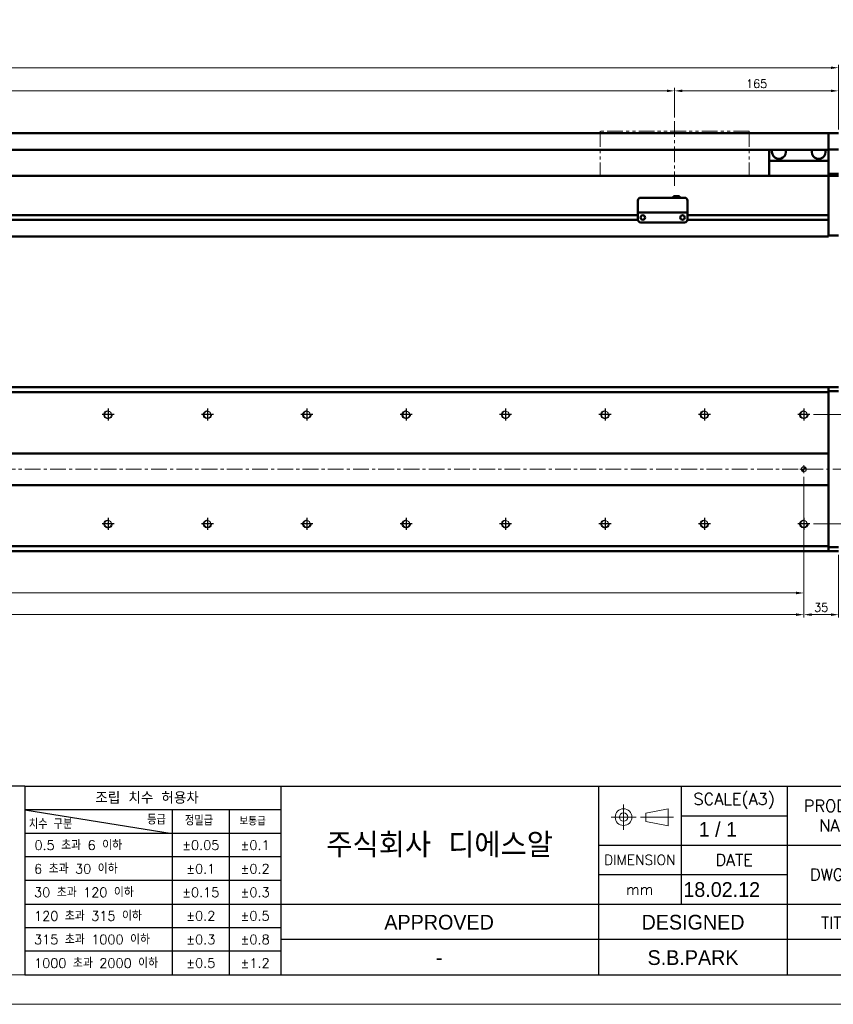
# Model space of a CAD drawing. Header units: millimetres. Extents: x 46891 to 51038, y 6223 to 10291.
# Tile 6 of 8: x 49803 to 50622, y 8529 to 9520. Entities that reach past the tile are written whole.
import ezdxf
from ezdxf.enums import TextEntityAlignment as Align

# ---------------------------------------------------------------- set-up
doc = ezdxf.new("R2010")
doc.units = ezdxf.units.MM
doc.header["$LTSCALE"] = 0.5
doc.linetypes.add('CENTER', pattern=[50.8, 31.75, -6.35, 6.35, -6.35])
doc.linetypes.add('PHANTOM', pattern=[63.5, 31.75, -6.35, 6.35, -6.35, 6.35, -6.35])
doc.layers.get('0').update_dxf_attribs({"lineweight": 20})
doc.layers.add('1', color=1, linetype='CENTER', lineweight=13)
doc.layers.add('외형선(ISO)', color=7, linetype='Continuous', lineweight=50)
for name, color, linetype in [('3', 3, 'Continuous'), ('C', 1, 'CENTER'), ('DIM', 4, 'Continuous')]:
    doc.layers.add(name, color=color, linetype=linetype)
doc.styles.add('ACISOGDT', font='amgdt.shx')
doc.styles.add('DSR TEXT', font='romans.shx', dxfattribs={"bigfont": 'whgtxt.shx'})
doc.styles.get("Standard").update_dxf_attribs({"font": 'romans.shx', "bigfont": 'whgtxt.shx'})
doc.dimstyles.new('DSR', dxfattribs={"dimscale": 2, "dimtxt": 3, "dimasz": 3, "dimexe": 0.5, "dimexo": 0.5, "dimgap": 0.5, "dimtad": 1, "dimdsep": 46, "dimtxsty": 'Standard', "dimcen": 2.5, "dimclrd": 4, "dimclre": 4, "dimclrt": 2, "dimadec": 0, "dimazin": 2, "dimtfac": 1, "dimtmove": 0, "dimatfit": 3, "dimfxl": 0, "dimlwd": -1, "dimlwe": -1, "dimarcsym": 0})

# ---------------------------------------------------------------- blocks, each defined once
blk = doc.blocks.new('A$C13F00394')
for p, q in [((109.11, 28.14), (105.34, 27.43)), ((105.34, 27.43), (105.34, 26.01)), ((109.11, 25.3), (109.11, 28.14)), ((105.34, 26.01), (109.11, 25.3))]:
    blk.add_line(p, q)
for radius in [1.42, 0.71]:
    blk.add_circle((101.56, 26.76), radius)
at = {"layer": '1'}
for p, q in [((101.56, 28.89), (101.56, 24.63)), ((103.69, 26.76), (99.44, 26.76)), ((104.41, 26.76), (110.04, 26.76))]:
    blk.add_line(p, q, dxfattribs=at)
at = {"layer": '3'}
for p, q in [((0, 32), (-207.68, 32)), ((0, 32), (202.32, 32)), ((0, 32), (0, 0)), ((43.43, 32), (43.43, 0)), ((97.32, 32), (97.32, 12)), ((111.32, 32), (111.32, 12)), ((129.32, 32), (129.32, 0)), ((0, 28), (25, 24)), ((43.43, 28), (0, 28)), ((25, 28), (25, 0)), ((34.7, 28), (34.7, 0)), ((111.32, 27), (129.32, 27)), ((43.43, 24), (0, 24)), ((97.32, 22), (202.32, 22)), ((43.43, 20), (0, 20)), ((97.32, 17), (129.32, 17)), ((43.43, 16), (0, 16)), ((0, 12), (129.32, 12)), ((97.32, 12), (97.32, 0)), ((129.32, 12), (202.32, 12)), ((43.43, 8), (0, 8)), ((97.32, 6), (43.43, 6)), ((129.32, 6), (97.32, 6)), ((202.32, 6), (129.32, 6)), ((43.43, 4), (0, 4)), ((0, 0), (202.32, 0))]:
    blk.add_line(p, q, dxfattribs=at)
at = {"color": 0, "style": 'DSR TEXT'}
for s, height, p in [('조립 치수 허용차', 2, (11.97, 29.02)), ('등급', 1.5, (20.77, 25.52)), ('정밀급', 1.5, (27.18, 25.37)), ('보통급', 1.3, (36.41, 25.38)), ('치수 구분', 1.5, (0.69, 24.78)), (' 0.5 초과 6 이하', 1.6, (0.56, 21.19)), (' 6 초과 30 이하', 1.6, (0.49, 17.19)), (' 30 초과 120 이하', 1.6, (0.49, 13.19)), (' 120 초과 315 이하', 1.6, (0.49, 9.19)), (' 315 초과 1000 이하', 1.6, (0.49, 5.19)), (' 1000 초과 2000 이하', 1.6, (0.49, 1.19))]:
    blk.add_text(s, height=height, dxfattribs=at).set_placement(p)
at = {"color": 7, "style": 'ACISOGDT'}
for s, p in [('APPROVED', (70.28, 8.93)), ('DESIGNED', (113.35, 8.93))]:
    blk.add_text(s, height=2.5, dxfattribs=at).set_placement(p, align=Align.MIDDLE_CENTER)
at = {"color": 7, "attachment_point": 5, "style": 'DSR TEXT'}
for s, insert, char_height in [('SCALE(A3)', (120.32, 29.5), 2), ('PRODUCT\\PNAME', (138.32, 27), 2), ('주식회사 디에스알', (70.37, 22), 4.2), ('DIMENSION', (104.32, 19.5), 1.7), ('DATE', (120.32, 19.5), 2), ('DWG.NO', (138.32, 17), 2), ('mm', (104.32, 14.5), 1.8), ('TITLE', (138.32, 8.83), 2)]:
    blk.add_mtext(s, dxfattribs=dict(at, insert=insert, char_height=char_height))
at = {"color": 0, "char_height": 1.6, "attachment_point": 5, "style": 'DSR TEXT'}
for s, insert in [('%%P0.05', (29.85, 22)), ('%%P0.1', (39.07, 22)), ('%%P0.1', (29.85, 18)), ('%%P0.2', (39.07, 18)), ('%%P0.15', (29.85, 14)), ('%%P0.3', (39.07, 14)), ('%%P0.2', (29.85, 10)), ('%%P0.5', (39.07, 10)), ('%%P0.3', (29.85, 6)), ('%%P0.8', (39.07, 6)), ('%%P0.5', (29.85, 2)), ('%%P1.2', (39.07, 2))]:
    blk.add_mtext(s, dxfattribs=dict(at, insert=insert))
blk = doc.blocks.new('A$C1C1952E1')
at = {"color": 1}
blk.add_lwpolyline([(0, 0), (420, 0), (420, 297), (0, 297)], close=True, dxfattribs=at)
at = {"color": 3}
blk.add_lwpolyline([(5, 5), (415, 5), (415, 292), (5, 292)], close=True, dxfattribs=at)
blk = doc.blocks.new('*D78')
at = {"color": 1, "linetype": 'ByBlock'}
for p, q in [((48962.09, 9421.41), (48962.09, 9451.32)), ((48969.89, 9448.32), (50454.29, 9448.32)), ((50462.09, 9421.41), (50462.09, 9451.32))]:
    blk.add_line(p, q, dxfattribs=at)
at = {"color": 1}
for points in [[(48969.89, 9449.62), (48969.89, 9447.02), (48962.09, 9448.32)], [(50454.29, 9449.62), (50454.29, 9447.02), (50462.09, 9448.32)]]:
    blk.add_solid(points, dxfattribs=at)
at = {"layer": 'Defpoints', "color": 0}
for p in [(50462.09, 9448.32), (48962.09, 9417.81), (50462.09, 9417.81)]:
    blk.add_point(p, dxfattribs=at)
at = {"color": 3, "insert": (49712.09, 9455.52), "char_height": 8.4, "attachment_point": 5, "style": 'DSR TEXT'}
blk.add_mtext('STROKE : 1500', dxfattribs=at)
blk = doc.blocks.new('*D79')
at = {"color": 1, "linetype": 'ByBlock'}
for p, q in [((50462.09, 9421.41), (50462.09, 9451.32)), ((50469.89, 9448.32), (50619.29, 9448.32)), ((50627.09, 9409.41), (50627.09, 9451.32))]:
    blk.add_line(p, q, dxfattribs=at)
at = {"color": 1}
for points in [[(50469.89, 9449.62), (50469.89, 9447.02), (50462.09, 9448.32)], [(50619.29, 9449.62), (50619.29, 9447.02), (50627.09, 9448.32)]]:
    blk.add_solid(points, dxfattribs=at)
at = {"layer": 'Defpoints', "color": 0}
for p in [(50627.09, 9448.32), (50462.09, 9417.81), (50627.09, 9405.81)]:
    blk.add_point(p, dxfattribs=at)
at = {"color": 3, "insert": (50544.59, 9455.52), "char_height": 8.4, "attachment_point": 5, "style": 'DSR TEXT'}
blk.add_mtext('165', dxfattribs=at)
blk = doc.blocks.new('*D80')
at = {"color": 1, "linetype": 'ByBlock'}
for p, q in [((48757.09, 9409.41), (48757.09, 9474.57)), ((50627.09, 9409.41), (50627.09, 9474.57)), ((50619.29, 9471.57), (48764.89, 9471.57))]:
    blk.add_line(p, q, dxfattribs=at)
at = {"color": 1}
for points in [[(48764.89, 9472.87), (48764.89, 9470.27), (48757.09, 9471.57)], [(50619.29, 9472.87), (50619.29, 9470.27), (50627.09, 9471.57)]]:
    blk.add_solid(points, dxfattribs=at)
at = {"layer": 'Defpoints', "color": 0}
for p in [(48757.09, 9471.57), (48757.09, 9405.81), (50627.09, 9405.81)]:
    blk.add_point(p, dxfattribs=at)
at = {"color": 3, "insert": (49692.09, 9478.77), "char_height": 8.4, "attachment_point": 5, "style": 'DSR TEXT'}
blk.add_mtext('1870', dxfattribs=at)
blk = doc.blocks.new('A$C33E56CC6')
h = blk.add_hatch()
h.set_pattern_fill('ANSI31', color=256, style=0)
h.set_pattern_definition([(45, (-7065.45672, -6508.5399), (-0.0883883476, 0.0883883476), [])])
h.paths.add_polyline_path([(4, 6.5, 0.414214), (1.5, 4), (4, 4)])
h.paths.add_polyline_path([(6.5, 4), (4, 4), (4, 1.5, 0.414214)])
blk.add_circle((4, 4), 2.5)
at = {"layer": '1'}
for p, q in [((0, 4), (8, 4)), ((4, 0), (4, 8))]:
    blk.add_line(p, q, dxfattribs=at)
blk = doc.blocks.new('tap8')
blk.add_circle((0, 0), 3.4)
at = {"layer": 'C', "color": 1, "linetype": 'CENTER'}
for p, q in [((-6.05, 0), (6.05, 0)), ((0, -6.05), (0, 6.05))]:
    blk.add_line(p, q, dxfattribs=at)
at = {"layer": 'DIM', "color": 3}
blk.add_arc((0, 0), 4, 263.84551, 189.43144, dxfattribs=at)
blk = doc.blocks.new('*D92')
at = {"color": 1, "linetype": 'ByBlock'}
for p, q in [((48792.09, 9002.81), (48792.09, 8918.15)), ((50592.09, 9002.81), (50592.09, 8918.15)), ((48799.89, 8921.15), (50584.29, 8921.15))]:
    blk.add_line(p, q, dxfattribs=at)
at = {"color": 1}
for points in [[(48799.89, 8922.45), (48799.89, 8919.85), (48792.09, 8921.15)], [(50584.29, 8922.45), (50584.29, 8919.85), (50592.09, 8921.15)]]:
    blk.add_solid(points, dxfattribs=at)
at = {"layer": 'Defpoints', "color": 0}
for p in [(48792.09, 9006.41), (50592.09, 9006.41), (50592.09, 8921.15)]:
    blk.add_point(p, dxfattribs=at)
at = {"color": 3, "insert": (49692.09, 8928.35), "char_height": 8.4, "attachment_point": 5, "style": 'DSR TEXT'}
blk.add_mtext('18X100PITCH=1800', dxfattribs=at)
blk = doc.blocks.new('*D93')
at = {"color": 1, "linetype": 'ByBlock'}
for p, q in [((50592.09, 9002.81), (50592.09, 8918.15)), ((50627.09, 8981.36), (50627.09, 8918.15)), ((50599.89, 8921.15), (50619.29, 8921.15))]:
    blk.add_line(p, q, dxfattribs=at)
at = {"color": 1}
for points in [[(50599.89, 8922.45), (50599.89, 8919.85), (50592.09, 8921.15)], [(50619.29, 8922.45), (50619.29, 8919.85), (50627.09, 8921.15)]]:
    blk.add_solid(points, dxfattribs=at)
at = {"layer": 'Defpoints', "color": 0}
for p in [(50592.09, 9006.41), (50627.09, 8984.96), (50627.09, 8921.15)]:
    blk.add_point(p, dxfattribs=at)
at = {"color": 3, "insert": (50609.59, 8928.35), "char_height": 8.4, "attachment_point": 5, "style": 'DSR TEXT'}
blk.add_mtext('35', dxfattribs=at)
blk = doc.blocks.new('*D94')
at = {"color": 1, "linetype": 'ByBlock'}
for p, q in [((48792.09, 9059.86), (48792.09, 8939.96)), ((50592.09, 9059.86), (50592.09, 8939.96)), ((48799.89, 8942.96), (50584.29, 8942.96))]:
    blk.add_line(p, q, dxfattribs=at)
at = {"color": 1}
for points in [[(48799.89, 8944.26), (48799.89, 8941.66), (48792.09, 8942.96)], [(50584.29, 8944.26), (50584.29, 8941.66), (50592.09, 8942.96)]]:
    blk.add_solid(points, dxfattribs=at)
at = {"layer": 'Defpoints', "color": 0}
for p in [(48792.09, 9063.46), (50592.09, 9063.46), (50592.09, 8942.96)]:
    blk.add_point(p, dxfattribs=at)
at = {"color": 3, "insert": (49692.09, 8950.16), "char_height": 8.4, "attachment_point": 5, "style": 'DSR TEXT'}
blk.add_mtext('1800%%P0.02', dxfattribs=at)
blk = doc.blocks.new('*D96')
at = {"color": 1, "linetype": 'ByBlock'}
for p, q in [((50601.74, 9122.46), (50663.37, 9122.46)), ((50660.37, 9020.26), (50660.37, 9114.66)), ((50601.74, 9012.46), (50663.37, 9012.46))]:
    blk.add_line(p, q, dxfattribs=at)
at = {"color": 1}
for points in [[(50659.07, 9114.66), (50661.67, 9114.66), (50660.37, 9122.46)], [(50659.07, 9020.26), (50661.67, 9020.26), (50660.37, 9012.46)]]:
    blk.add_solid(points, dxfattribs=at)
at = {"layer": 'Defpoints', "color": 0}
for p in [(50598.14, 9122.46), (50660.37, 9122.46), (50598.14, 9012.46)]:
    blk.add_point(p, dxfattribs=at)
at = {"color": 3, "insert": (50653.17, 9067.46), "char_height": 8.4, "attachment_point": 5, "rotation": 90, "style": 'DSR TEXT'}
blk.add_mtext('110', dxfattribs=at)

msp = doc.modelspace()

# ---------------------------------------------------------------- linework, layer by layer
at = {"color": 6, "linetype": 'PHANTOM'}
for p, q in [((50537.08964, 9407.81317), (50387.08964, 9407.81317)), ((50387.08964, 9407.81317), (50387.08964, 9362.81317)), ((50537.08964, 9407.81317), (50537.08964, 9362.81317))]:
    msp.add_line(p, q, dxfattribs=at)
at = {"layer": '1'}
for p, q in [((50462.08964, 9417.81317), (50462.08964, 9352.81317)), ((50637.08964, 9067.45785), (48747.08964, 9067.45785))]:
    msp.add_line(p, q, dxfattribs=at)
at = {"layer": '3'}
msp.add_line((49808.28287, 8558.65502), (51008.40982, 8558.65502), dxfattribs=at)
at = {"layer": '외형선(ISO)'}
for p, q in [((50617.08964, 9405.81317), (49037.08964, 9405.81317)), ((50617.08964, 9405.81317), (50617.08964, 9403.81317)), ((50617.08964, 9405.81317), (50627.08964, 9405.81317)), ((50617.08964, 9403.81317), (50617.08964, 9405.81317)), ((50617.08964, 9402.30045), (50617.08964, 9403.81317)), ((50617.08964, 9403.81317), (50617.08964, 9402.30045)), ((50617.08964, 9401.80147), (50617.08964, 9402.30045)), ((50617.08964, 9402.30045), (50617.08964, 9401.80147)), ((50617.08964, 9401.80147), (50617.08964, 9400.26088)), ((50617.08964, 9400.26088), (50617.08964, 9401.80147)), ((50617.08964, 9400.26088), (50617.08964, 9397.27629)), ((50617.08964, 9397.27629), (50617.08964, 9400.26088)), ((50617.08964, 9389.49884), (50617.08964, 9397.27629)), ((50617.08964, 9397.27629), (50617.08964, 9389.49884)), ((50617.08964, 9388.81317), (49037.08964, 9388.81317)), ((50557.08964, 9388.81317), (50557.08964, 9377.81317)), ((50617.08964, 9389.13986), (50617.08964, 9389.49884)), ((50617.08964, 9364.73623), (50617.08964, 9389.13986)), ((50617.08964, 9389.13986), (50627.08964, 9389.13986)), ((50557.08964, 9377.81317), (50617.08964, 9377.81317)), ((50557.08964, 9362.81317), (50557.08964, 9377.81317)), ((50617.08964, 9362.81317), (50617.08964, 9364.73623)), ((50617.08964, 9364.73623), (50627.08964, 9364.73623)), ((48767.08964, 9362.81317), (50617.08964, 9362.81317)), ((50617.08964, 9359.81317), (50617.08964, 9362.81317)), ((50617.08964, 9362.81317), (50617.08964, 9359.81317)), ((50617.08964, 9362.81317), (50627.08964, 9362.81317)), ((50617.08964, 9359.81317), (50617.08964, 9323.26317)), ((50617.08964, 9308.05581), (50617.08964, 9359.81317)), ((50425.08964, 9327.81336), (50425.08964, 9337.81336)), ((50428.08964, 9340.81336), (50472.08964, 9340.81336)), ((50461.08964, 9342.31336), (50461.08964, 9340.81336)), ((50461.08964, 9342.31336), (50467.08964, 9342.31336)), ((50467.08964, 9342.31336), (50467.08964, 9340.81336)), ((50475.08964, 9337.81336), (50475.08964, 9327.81336)), ((50425.08964, 9327.81336), (50425.08964, 9325.81336)), ((50425.08964, 9325.81333), (50425.08964, 9325.81336)), ((50425.08964, 9325.81336), (50475.08964, 9325.81336)), ((50425.08964, 9325.31333), (50425.08964, 9325.81333)), ((50425.08964, 9318.81333), (50425.08964, 9325.31333)), ((50475.08964, 9325.81336), (50475.08964, 9327.81336)), ((50475.08964, 9325.81336), (50475.08964, 9325.81333)), ((50475.08964, 9325.81333), (50475.08964, 9325.31333)), ((50475.08964, 9325.31333), (50475.08964, 9318.81333)), ((49021.07919, 9318.56317), (50425.10009, 9318.56317)), ((49021.07919, 9318.56317), (50425.10009, 9318.56317)), ((49021.08964, 9323.06317), (50425.08964, 9323.06317)), ((49021.08964, 9323.06317), (50425.08964, 9323.06317)), ((50428.08964, 9315.81333), (50472.08964, 9315.81333)), ((50430.06283, 9323.06317), (50430.11645, 9323.06317)), ((50470.06283, 9323.06317), (50470.11645, 9323.06317)), ((50475.07919, 9318.56317), (50617.08964, 9318.56317)), ((50475.08964, 9323.06317), (50617.08964, 9323.06317)), ((50617.08964, 9318.36317), (50617.08964, 9308.05581)), ((50617.08964, 9305.93449), (50617.08964, 9308.05581)), ((50617.08964, 9308.05581), (50617.08964, 9305.93449)), ((50617.08964, 9305.93449), (50617.08964, 9301.81317)), ((50617.08964, 9302.81317), (50617.08964, 9305.93449)), ((48767.08964, 9301.81317), (50617.08964, 9301.81317)), ((50617.08964, 9302.81317), (50627.08964, 9302.81317)), ((48767.08964, 9149.95785), (50617.08964, 9149.95785)), ((50617.08964, 9149.95785), (50617.08964, 9149.07917)), ((50617.08964, 9149.95785), (50627.08964, 9149.95785)), ((50617.08964, 9149.07917), (50617.08964, 9149.95785)), ((50617.08964, 9144.95785), (50617.08964, 9149.07917)), ((50617.08964, 9149.07917), (50617.08964, 9145.95785)), ((50617.08964, 9144.95785), (48767.08964, 9144.95785)), ((50627.08964, 9145.95785), (50617.08964, 9145.95785)), ((50617.08964, 9083.45785), (50617.08964, 9144.95785)), ((48767.08964, 9083.45785), (50617.08964, 9083.45785)), ((50617.08964, 9082.6043), (50617.08964, 9083.45785)), ((50617.08964, 9082.25075), (50617.08964, 9082.6043)), ((50617.08964, 9052.66496), (50617.08964, 9082.25075)), ((50617.08964, 9082.25075), (50617.08964, 9052.66496)), ((50617.08964, 9051.45785), (48767.08964, 9051.45785)), ((50617.08964, 9052.31141), (50617.08964, 9052.66496)), ((50617.08964, 9051.45785), (50617.08964, 9052.31141)), ((50617.08964, 8989.95785), (50617.08964, 9051.45785)), ((48767.08964, 8989.95785), (50617.08964, 8989.95785)), ((50617.08964, 8985.83653), (50617.08964, 8989.95785)), ((50617.08964, 8988.95785), (50627.08964, 8988.95785)), ((50617.08964, 8988.95785), (50617.08964, 8985.83653)), ((48767.08964, 8984.95785), (50617.08964, 8984.95785)), ((50617.08964, 8985.83653), (50617.08964, 8984.95785)), ((50617.08964, 8984.95785), (50617.08964, 8985.83653)), ((50617.08964, 8984.95785), (50627.08964, 8984.95785))]:
    msp.add_line(p, q, dxfattribs=at)
for centre in [(50430.08964, 9320.81332), (50470.08964, 9320.81332)]:
    msp.add_circle(centre, 2.25, dxfattribs=at)
for centre, radius, start, end in [((50567.08964, 9386.81317), 7, 163.3984504, 16.6015496), ((50607.08964, 9386.81317), 7, 163.3984504, 16.6015496), ((50428.08964, 9337.81336), 3, 90, 180), ((50472.08964, 9337.81336), 3, 0, 90), ((50428.08964, 9318.81333), 3, 180, 270), ((50472.08964, 9318.81333), 3, 270, 0)]:
    msp.add_arc(centre, radius, start, end, dxfattribs=at)

# ---------------------------------------------------------------- block references
at = {"xscale": 5.931900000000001, "yscale": 5.931900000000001, "zscale": 5.931900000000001}
for name, p in [('A$C1C1952E1', (48546.67132, 8528.99552)), ('A$C13F00394', (49808.28288, 8558.65502))]:
    msp.add_blockref(name, p, dxfattribs=at)
at = {"xscale": -1}
for name, p, rotation in [('tap8', (49892.08964, 9122.45785), 90), ('tap8', (49992.08964, 9122.45785), 90), ('tap8', (50092.08964, 9122.45785), 90), ('tap8', (50192.08964, 9122.45785), 90), ('tap8', (50292.08964, 9122.45785), 90), ('tap8', (50392.08964, 9122.45785), 90), ('tap8', (50492.08964, 9122.45785), 90), ('tap8', (50592.08964, 9122.45785), 90), ('A$C33E56CC6', (50588.08964, 9071.45785), 180), ('tap8', (49892.08964, 9012.45785), 90), ('tap8', (49992.08964, 9012.45785), 90), ('tap8', (50092.08964, 9012.45785), 90), ('tap8', (50192.08964, 9012.45785), 90), ('tap8', (50292.08964, 9012.45785), 90), ('tap8', (50392.08964, 9012.45785), 90), ('tap8', (50492.08964, 9012.45785), 90), ('tap8', (50592.08964, 9012.45785), 90)]:
    msp.add_blockref(name, p, dxfattribs=dict(at, rotation=rotation))

# ---------------------------------------------------------------- texts
at = {"color": 2, "style": 'ACISOGDT'}
for s, p in [('1 / 1', (50486.332, 8697.63096)), ('18.02.12', (50470.92073, 8637.10161))]:
    msp.add_text(s, height=14.82975, dxfattribs=at).set_placement(p)
for s, p in [('S.B.PARK', (50480.64156, 8576.00699)), ('-', (50225.19427, 8576.00699))]:
    msp.add_text(s, height=14.82975, dxfattribs=at).set_placement(p, align=Align.MIDDLE_CENTER)

# ---------------------------------------------------------------- dimensions: what is measured, and where the dimension line sits
for base, p1, p2, picture, middle in [((48757.08964, 9471.57296), (50627.08964, 9405.81317), (48757.08964, 9405.81317), '*D80', (49692.08964, 9478.77296)), ((50627.08964, 9448.31988), (50462.08964, 9417.81317), (50627.08964, 9405.81317), '*D79', (50544.58964, 9455.51988)), ((50627.08964, 8921.14797), (50592.08964, 9006.41088), (50627.08964, 8984.95785), '*D93', (50609.58964, 8928.34797))]:
    dim = msp.add_linear_dim(base=base, p1=p1, p2=p2, dimstyle='DSR', override={"dimscale": 3, "dimtxt": 2.8, "dimasz": 2.600136, "dimexe": 1, "dimexo": 1.2, "dimgap": 1, "dimdec": 4, "dimtxsty": 'DSR TEXT', "dimclrd": 1, "dimclre": 1, "dimclrt": 3, "dimtdec": 4, "dimtix": 1})
    dim.commit()
    dim.dimension.update_dxf_attribs({"geometry": picture, "text_midpoint": middle})
for base, p1, p2, text, picture, middle in [((50462.08964, 9448.31988), (48962.08964, 9417.81317), (50462.08964, 9417.81317), 'STROKE : <>', '*D78', (49712.08964, 9455.51988)), ((50592.08964, 8942.95999), (48792.08964, 9063.45785), (50592.08964, 9063.45785), '<>%%P0.02', '*D94', (49692.08964, 8950.15999)), ((50592.08964, 8921.14797), (48792.08964, 9006.41088), (50592.08964, 9006.41088), '18X100PITCH=<>', '*D92', (49692.08964, 8928.34797))]:
    dim = msp.add_linear_dim(base=base, p1=p1, p2=p2, text=text, dimstyle='DSR', override={"dimscale": 3, "dimtxt": 2.8, "dimasz": 2.600136, "dimexe": 1, "dimexo": 1.2, "dimgap": 1, "dimdec": 4, "dimtxsty": 'DSR TEXT', "dimclrd": 1, "dimclre": 1, "dimclrt": 3, "dimtdec": 4, "dimtix": 1})
    dim.commit()
    dim.dimension.update_dxf_attribs({"geometry": picture, "text_midpoint": middle})
dim = msp.add_linear_dim(base=(50660.37235, 9122.45785), p1=(50598.13661, 9012.45785), p2=(50598.13661, 9122.45785), angle=270, dimstyle='DSR', override={"dimscale": 3, "dimtxt": 2.8, "dimasz": 2.600136, "dimexe": 1, "dimexo": 1.2, "dimgap": 1, "dimdec": 4, "dimtxsty": 'DSR TEXT', "dimclrd": 1, "dimclre": 1, "dimclrt": 3, "dimtdec": 4, "dimtix": 1})
dim.commit()
dim.dimension.update_dxf_attribs({"geometry": '*D96', "text_midpoint": (50653.17235, 9067.45785)})

doc.saveas('drawing.dxf')
